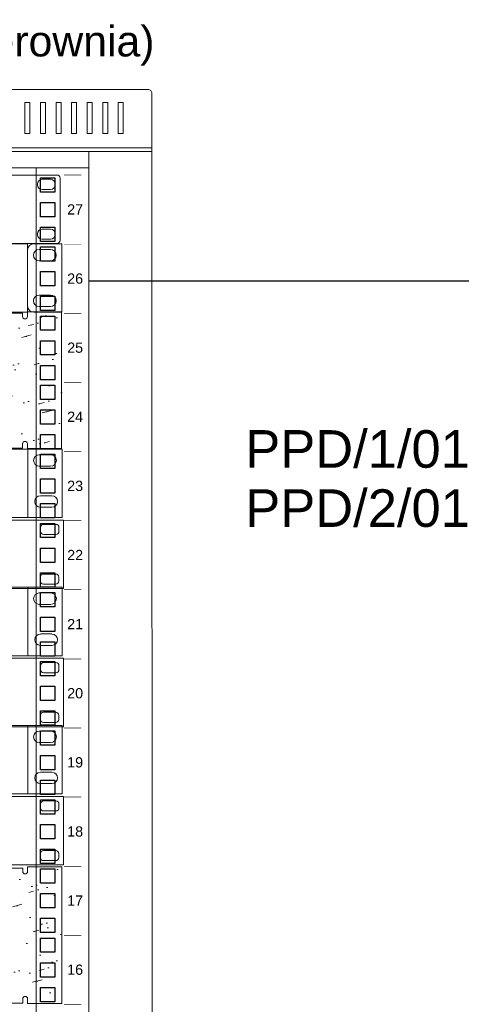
# Model space of a CAD drawing. Header units: millimetres. Extents: x 83969 to 164243, y -22860 to 4849.
# Tile 112 of 116: x 163463 to 163481, y -21375 to -21335. Entities that reach past the tile are written whole.
import ezdxf
from ezdxf.enums import TextEntityAlignment as Align

# ---------------------------------------------------------------- set-up
doc = ezdxf.new("R2010")
doc.units = ezdxf.units.MM
doc.layers.get('0').update_dxf_attribs({"color": 251, "lineweight": 0})
for name, color, linetype in [('! GB Opis', 7, 'Continuous'), ('! PT Instalacja niskoprądowa', 1, 'Continuous'), ('! PT Teletechnika', 3, 'Continuous'), ('! PT Wyposażenie szafy RACK', 7, 'Continuous'), ('00 CCTV IP - MIWI', 10, 'Continuous')]:
    doc.layers.add(name, color=color, linetype=linetype)
doc.layers.add('BKT_szafy', color=7, linetype='Continuous', lineweight=5)
doc.layers.add('BKT_szafy_numeracja', color=7, linetype='Continuous', lineweight=5)
doc.styles.get("Standard").update_dxf_attribs({"font": 'arial.ttf'})

# ---------------------------------------------------------------- blocks, each defined once
blk = doc.blocks.new('Panel modularny_24_port_1U')
at = {"color": 0}
for p, q in [((48.895, 4.445), (0, 4.445)), ((46.672, 4.445), (46.672, 0)), ((47.413, 4.075), (48.154, 4.075)), ((48.895, 0), (48.895, 4.445)), ((47.413, 3.334), (48.154, 3.334)), ((47.487, 1.408), (48.228, 1.408)), ((47.487, 0.667), (48.228, 0.667)), ((0, 0), (48.895, 0))]:
    blk.add_line(p, q, dxfattribs=at)
for centre, start, end in [((47.413, 3.704), 90, 270), ((48.154, 3.704), 270, 90), ((47.487, 1.037), 90, 270), ((48.228, 1.037), 270, 90)]:
    blk.add_arc(centre, 0.37, start, end, dxfattribs=at)
blk = doc.blocks.new('Panel QuickNet na 4 sloty_1U')
at = {"color": 0}
for p, q in [((46.672, 4.445), (2.222, 4.443)), ((46.672, 4.445), (46.672, 0)), ((46.672, 4.045), (46.672, 0.4)), ((47.072, 4.445), (48.895, 4.445)), ((47.413, 4.075), (48.154, 4.075)), ((48.895, 0), (48.895, 4.445)), ((47.413, 3.334), (48.154, 3.334)), ((47.413, 1.111), (48.154, 1.111)), ((2.222, 0), (46.672, 0)), ((47.072, 0), (48.895, 0)), ((47.413, 0.37), (48.154, 0.37))]:
    blk.add_line(p, q, dxfattribs=at)
for centre, radius, start, end in [((47.072, 4.045), 0.4, 90, 180), ((47.413, 3.704), 0.37, 90, 270), ((48.154, 3.704), 0.37, 270, 90), ((47.413, 0.741), 0.37, 90, 270), ((48.154, 0.741), 0.37, 270, 90), ((47.072, 0.4), 0.4, 180, 270)]:
    blk.add_arc(centre, radius, start, end, dxfattribs=at)
blk = doc.blocks.new('Panel zaślepiający 2U')
h = blk.add_hatch()
h.set_pattern_fill('GROUT', color=256, scale=0.25, angle=15, style=0)
h.set_pattern_definition([(15, (-221.1876, -203.528), (-0.350719, 2.535627), [0.3175, -2.2225]), (15, (-221.1275, -202.5257), (-0.6574, 2.453452), [0, -2.54]), (15, (-221.801, -203.6923), (0.262644, 2.699977), [0, -2.54]), (15, (-222.294, -201.8522), (1.796051, 3.110852), [0.635, -4.445]), (15, (-220.043, -202.8926), (-0.6574, 2.453452), [0, -2.54]), (15, (-220.5743, -203.3636), (-0.044037, 2.617802), [0, -2.54]), (15, (-220.3498, -202.9747), (-0.6574, 2.453452), [0, -2.54]), (15, (-221.9874, -201.77), (-0.6574, 2.453452), [0, -2.54])])
h.paths.add_polyline_path([(46.672, 0), (48.895, 0), (48.895, 4.445), (48.895, 8.89), (46.672, 8.89), (46.672, 8.579, -1), (46.361, 8.579), (46.361, 8.803), (2.534, 8.803), (2.534, 8.579, -1), (2.222, 8.579), (2.222, 8.89), (0, 8.89), (0, 4.445), (0, 0), (2.222, 0), (2.222, 0.311, -1), (2.534, 0.311), (2.534, 0.039), (46.361, 0.039), (46.361, 0.311, -1), (46.672, 0.311)])
for p, q in [((46.361, 8.803), (2.534, 8.803)), ((46.361, 8.803), (46.361, 8.579)), ((46.672, 8.89), (48.895, 8.89)), ((46.672, 8.89), (48.895, 8.89)), ((46.672, 8.579), (46.672, 8.89)), ((48.895, 4.445), (48.895, 8.89)), ((48.895, 0), (48.895, 4.445)), ((46.361, 0.039), (2.534, 0.039)), ((46.361, 0.039), (46.361, 0.311)), ((46.672, 0.311), (46.672, 0)), ((46.672, 0), (48.895, 0))]:
    blk.add_line(p, q)
for centre, start, end in [((46.517, 8.579), 180, 0), ((46.517, 0.311), 0, 180)]:
    blk.add_arc(centre, 0.156, start, end)
blk = doc.blocks.new('1U_szafa')
at = {"layer": '00 CCTV IP - MIWI', "color": 7}
for points in [[(9756, 2032.2), (9765.2, 2032.2), (9765.2, 2023), (9756, 2023), (9756, 2032.2)], [(9756, 2016.33), (9765.2, 2016.33), (9765.2, 2007.13), (9756, 2007.13), (9756, 2016.33)], [(9756, 2000.45), (9765.2, 2000.45), (9765.2, 1991.25), (9756, 1991.25), (9756, 2000.45)]]:
    blk.add_lwpolyline(points, dxfattribs=at)
at = {"layer": '00 CCTV IP - MIWI', "color": 7, "const_width": 0.4}
blk.add_lwpolyline([(9771.14, 1989.5), (9782.24, 1989.5)], dxfattribs=at)
blk = doc.blocks.new('Szafa rack 27U')
at = {"layer": 'BKT_szafy'}
blk.add_lwpolyline([(-381.31, 832.83, -0.434201), (-379.81, 834.41), (-1.9, 834.41, -0.414214), (-0.32, 832.83), (-0.32, 832.82)], format="xyb", dxfattribs=at)
for points in [[(-0.32, 832.82), (-0.32, 810.54)], [(-0.32, 809.01), (0, 29.85)]]:
    blk.add_lwpolyline(points, dxfattribs=at)
for points in [[(-52.13, 829.06), (-50.1, 829.06), (-50.1, 816.47), (-52.13, 816.47)], [(-45.78, 829.06), (-43.75, 829.06), (-43.75, 816.47), (-45.78, 816.47)], [(-39.43, 829.06), (-37.4, 829.06), (-37.4, 816.47), (-39.43, 816.47)], [(-33.08, 829.06), (-31.05, 829.06), (-31.05, 816.47), (-33.08, 816.47)], [(-26.73, 829.06), (-24.7, 829.06), (-24.7, 816.47), (-26.73, 816.47)], [(-20.38, 829.06), (-18.35, 829.06), (-18.35, 816.47), (-20.38, 816.47)], [(-14.03, 829.06), (-12, 829.06), (-12, 816.47), (-14.03, 816.47)], [(-381.32, 810.6), (-0.32, 810.6), (-0.32, 809.01), (-381.32, 809.01)], [(-26.03, 802.35), (-354.97, 802.35), (-354.97, 809.01), (-26.03, 809.01)], [(-26.03, 36.51), (-47.62, 36.51), (-47.62, 802.35), (-26.03, 802.35)]]:
    blk.add_lwpolyline(points, close=True, dxfattribs=at)
at = {"layer": 'BKT_szafy', "const_width": 0.254}
for points in [[(-36.18, 799.44), (-29.13, 799.44)], [(-36.18, 771.21), (-29.13, 771.21)], [(-36.18, 742.99), (-29.13, 742.99)], [(-36.18, 714.76), (-29.13, 714.76)], [(-36.18, 686.53), (-29.13, 686.53)], [(-36.18, 658.31), (-29.13, 658.31)], [(-36.18, 630.08), (-29.13, 630.08)], [(-36.18, 601.86), (-29.13, 601.86)], [(-36.18, 573.63), (-29.13, 573.63)], [(-36.18, 545.41), (-29.13, 545.41)], [(-36.18, 517.18), (-29.13, 517.18)], [(-36.18, 488.95), (-29.13, 488.95)], [(-36.18, 460.73), (-29.13, 460.73)]]:
    blk.add_lwpolyline(points, dxfattribs=at)
at = {"layer": 'BKT_szafy', "xscale": 0.635, "yscale": 0.635, "zscale": 0.635}
for p in [(-6240.84, -492.12), (-6240.84, -520.35), (-6240.84, -548.57), (-6240.84, -576.8), (-6240.84, -605.02), (-6240.84, -633.25), (-6240.84, -661.48), (-6240.84, -689.7), (-6240.84, -717.93), (-6240.84, -746.15), (-6240.84, -774.38), (-6240.84, -802.6)]:
    blk.add_blockref('1U_szafa', p, dxfattribs=at)
at = {"layer": '! PT Instalacja niskoprądowa'}
blk.add_attdef('NAZWA_SZAFY', text='', height=20, dxfattribs=at).set_placement((-377.65, 856.93), align=Align.MIDDLE_LEFT)
at = {"layer": 'BKT_szafy_numeracja', "char_height": 4.191, "width": 4.445, "attachment_point": 1}
for s, insert in [('27', (-34.9, 787.5)), ('26', (-34.9, 759.27)), ('25', (-34.9, 731.05)), ('24', (-34.9, 702.82)), ('23', (-34.9, 674.6)), ('22', (-34.9, 646.37)), ('21', (-34.9, 618.14)), ('20', (-34.9, 589.92)), ('19', (-34.9, 561.69)), ('18', (-34.9, 533.47)), ('17', (-34.9, 505.24)), ('16', (-34.9, 477.02))]:
    blk.add_mtext(s, dxfattribs=dict(at, insert=insert))
blk = doc.blocks.new('Switch 24xGE')
at = {"color": 144}
blk.add_lwpolyline([(-306.45, 0), (0, 0), (0, 27.95), (-306.45, 27.95)], close=True, dxfattribs=at)
at = {"color": 144, "elevation": 2619.46}
for points in [[(-8.13, 26.17), (-3.13, 26.17, -0.414214), (-1.88, 24.92), (-1.88, 23.3, -0.414214), (-3.13, 22.05), (-8.13, 22.05, -0.414214), (-9.38, 23.3), (-9.38, 24.92, -0.414214)], [(-8.21, 5.89), (-3.21, 5.89, -0.414214), (-1.96, 4.64), (-1.96, 3.02, -0.414214), (-3.21, 1.77), (-8.21, 1.77, -0.414214), (-9.46, 3.02), (-9.46, 4.64, -0.414214)]]:
    blk.add_lwpolyline(points, format="xyb", close=True, dxfattribs=at)
blk = doc.blocks.new('A$7E6A6014D2D5')
at = {"layer": '00 CCTV IP - MIWI', "color": 234, "lineweight": 0}
for points in [[(-3045.3, -279.4), (-3045.3, -279.4), (-3045.3, -279.4), (-3045.3, -279.4), (3032.9, -279.4), (3032.9, -279.4), (3032.9, -279.4, 0.41425), (3058.3, -254), (3058.3, -254), (3058.3, 254, 0.414021), (3032.9, 279.4), (3032.9, 279.4), (-3045.3, 279.4, 0.457803), (-3070.7, 254), (-3070.7, 254), (-3070.7, -255.3, 0.414214), (-3045.3, -279.4), (-3045.3, -279.4)], [(2910.3, 244.5), (2910.3, 244.5), (2980.2, 244.5, -0.401538), (3018.3, 206.4), (3018.3, 206.4), (3018.3, 198.8, -0.401538), (2980.2, 160.7), (2980.2, 160.7), (2910.3, 160.7, -0.401538), (2872.2, 198.8), (2872.2, 198.8), (2872.2, 205.1, -0.409645), (2910.3, 244.5), (2910.3, 244.5)], [(2910.3, -161.9), (2910.3, -161.9), (2980.2, -161.9, -0.401538), (3018.3, -200), (3018.3, -200), (3018.3, -207.6, -0.401538), (2980.2, -245.7), (2980.2, -245.7), (2910.3, -245.7, -0.401538), (2872.2, -207.6), (2872.2, -207.6), (2872.2, -201.3, -0.409645), (2910.3, -161.9), (2910.3, -161.9)]]:
    blk.add_lwpolyline(points, format="xyb", dxfattribs=at)

msp = doc.modelspace()

# ---------------------------------------------------------------- linework, layer by layer
at = {"layer": '! PT Teletechnika', "color": 4}
msp.add_lwpolyline([(163465.379, -21345.317), (163503.953, -21345.317)], dxfattribs=at)

# ---------------------------------------------------------------- block references
at = {"layer": '! PT Wyposażenie szafy RACK', "color": 7, "xscale": 0.1, "yscale": 0.1, "zscale": 0.1}
msp.add_blockref('Szafa rack 27U', (163467.983, -21420.942), dxfattribs=at)
for name, p, xscale, yscale, zscale in [('A$7E6A6014D2D5', (163448.918, -21342.394), 0.005000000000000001, 0.005000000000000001, 0.005000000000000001), ('Panel QuickNet na 4 sloty_1U', (163433.53, -21346.601), 0.6288110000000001, 0.6288110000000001, 0.6288110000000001), ('Panel zaślepiający 2U', (163433.519, -21352.171), 0.6288110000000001, 0.6288110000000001, 0.6288110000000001), ('Panel modularny_24_port_1U', (163433.539, -21354.981), 0.6288112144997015, 0.6288112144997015, 0.6288112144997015), ('Switch 24xGE', (163464.347, -21357.883), 0.1, 0.1, 0.1), ('Panel modularny_24_port_1U', (163433.539, -21360.626), 0.6288112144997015, 0.6288112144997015, 0.6288112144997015), ('Switch 24xGE', (163464.347, -21363.528), 0.1, 0.1, 0.1), ('Panel modularny_24_port_1U', (163433.539, -21366.271), 0.6288112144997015, 0.6288112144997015, 0.6288112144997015), ('Switch 24xGE', (163464.347, -21369.173), 0.1, 0.1, 0.1), ('Panel zaślepiający 2U', (163433.527, -21374.837), 0.6288110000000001, 0.6288110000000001, 0.6288110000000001)]:
    msp.add_blockref(name, p, dxfattribs=dict(xscale=xscale, yscale=yscale, zscale=zscale))

# ---------------------------------------------------------------- texts
at = {"layer": '! GB Opis', "insert": (163438.56, -21334.903), "char_height": 1.25, "width": 45.12835, "attachment_point": 1}
msp.add_mtext('Montaż w pom. nr 0.14 (Serwerownia)', dxfattribs=at)
at = {"layer": '00 CCTV IP - MIWI', "color": 3, "char_height": 1.53472, "attachment_point": 3}
for s, insert in [('PPD/1/01-24', (163484.043, -21351.416)), ('PPD/2/01-06', (163484.043, -21353.832))]:
    msp.add_mtext_dynamic_manual_height_columns(s, width=4.78342, gutter_width=0.0625, heights=[0], dxfattribs=dict(at, insert=insert))

doc.saveas('drawing.dxf')
